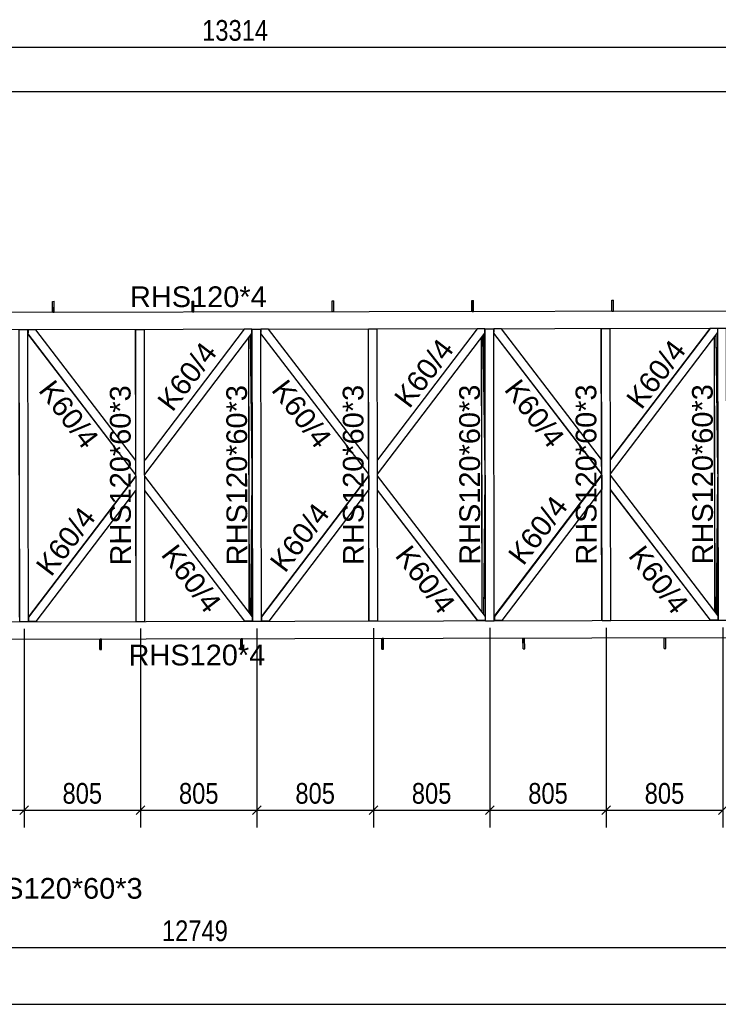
# Model space of a CAD drawing. Header units: millimetres. Extents: x 30 to 208467, y 44 to 15445.
# Tile 55 of 61: x 154220 to 159049, y 3604 to 10414. Entities that reach past the tile are written whole.
import ezdxf

# ---------------------------------------------------------------- set-up
doc = ezdxf.new("R2010")
doc.units = ezdxf.units.MM
doc.styles.add('Arial', font='ARIAL.TTF', dxfattribs={"height": 0.2})
doc.styles.add('Arial Narrow', font='ARIALN.TTF', dxfattribs={"height": 0.2})

# ---------------------------------------------------------------- blocks, each defined once
blk = doc.blocks.new('Part-14274 - 14199')
at = {"color": 7}
for p, q in [((159022.5, 8278.5), (159022.5, 8279.5)), ((159023.5, 8278.5), (159023.5, 8279.5)), ((159026.1, 6319.2), (159022.6, 8219.8)), ((159027.1, 6317.9), (159023.6, 8221.1)), ((159026.2, 6259.5), (159026.2, 6260.5)), ((159027.2, 6259.5), (159027.2, 6260.5))]:
    blk.add_line(p, q, dxfattribs=at)
blk = doc.blocks.new('Part-14403 - 14199')
at = {"color": 7}
for p, q in [((155817.6, 6298.5), (155827.1, 7243.3)), ((155827.3, 7155.4), (155827.1, 7243.3)), ((155818.7, 6297.1), (155827.3, 7155.4)), ((155817.8, 6253.5), (155817.8, 6254.5)), ((155818.2, 6253.5), (155818.2, 6254.5))]:
    blk.add_line(p, q, dxfattribs=at)
blk = doc.blocks.new('Part-14272 - 14199')
at = {"color": 7}
for p, q in [((155802.7, 8272.5), (155802.7, 8273.5)), ((155803.7, 8272.5), (155803.7, 8273.5)), ((155806.4, 6313.2), (155802.8, 8213.8)), ((155807.4, 6311.9), (155803.9, 8215.1)), ((155806.5, 6253.5), (155806.5, 6254.5)), ((155807.5, 6253.5), (155807.5, 6254.5))]:
    blk.add_line(p, q, dxfattribs=at)
blk = doc.blocks.new('Part-14273 - 14199')
at = {"color": 7}
for p, q in [((157412.6, 8275.5), (157412.6, 8276.5)), ((157413.6, 8275.5), (157413.6, 8276.5)), ((157416.3, 6316.2), (157412.7, 8216.8)), ((157417.3, 6314.9), (157413.7, 8218.1)), ((157416.4, 6256.5), (157416.4, 6257.5)), ((157417.4, 6256.5), (157417.4, 6257.5))]:
    blk.add_line(p, q, dxfattribs=at)
blk = doc.blocks.new('Part-14423 - 14199')
at = {"color": 7}
for p, q in [((159037.4, 6304.5), (159046.8, 7249.3)), ((159047, 7161.4), (159046.8, 7249.3)), ((159038.4, 6303.1), (159047, 7161.4)), ((159037.5, 6259.5), (159037.5, 6260.5)), ((159038, 6259.5), (159038, 6260.5))]:
    blk.add_line(p, q, dxfattribs=at)
blk = doc.blocks.new('Part-14413 - 14199')
at = {"color": 7}
for p, q in [((157427.5, 6301.5), (157437, 7246.3)), ((157437.1, 7158.4), (157437, 7246.3)), ((157428.5, 6300.1), (157437.1, 7158.4)), ((157427.6, 6256.5), (157427.6, 6257.5)), ((157428.1, 6256.5), (157428.1, 6257.5))]:
    blk.add_line(p, q, dxfattribs=at)
blk = doc.blocks.new('Part-14229 - 14199')
at = {"color": 7}
for p, q in [((154215.3, 8269.5), (154215.3, 8270.5)), ((154216.8, 8270.5), (154276.8, 8270.6)), ((154220.6, 6250.5), (154216.8, 8270.5)), ((154280.6, 6250.6), (154276.8, 8270.6)), ((154219, 6280.8), (154215.4, 8240.2)), ((154219.1, 6250.5), (154219.1, 6251.5)), ((154220.6, 6250.5), (154280.6, 6250.6))]:
    blk.add_line(p, q, dxfattribs=at)
blk = doc.blocks.new('Part-14230 - 14199')
at = {"color": 7}
for p, q in [((155825.2, 8272.5), (155825.2, 8273.5)), ((155828.9, 6283.8), (155825.2, 8243.2)), ((155826.7, 8273.5), (155886.7, 8273.6)), ((155830.5, 6253.5), (155826.7, 8273.5)), ((155890.5, 6253.6), (155886.7, 8273.6)), ((155829, 6253.5), (155829, 6254.5)), ((155830.5, 6253.5), (155890.5, 6253.6))]:
    blk.add_line(p, q, dxfattribs=at)
blk = doc.blocks.new('Part-14231 - 14199')
at = {"color": 7}
for p, q in [((157435.1, 8275.5), (157435.1, 8276.5)), ((157438.8, 6286.8), (157435.1, 8246.2)), ((157436.6, 8276.5), (157496.6, 8276.6)), ((157440.3, 6256.5), (157436.6, 8276.5)), ((157500.3, 6256.6), (157496.6, 8276.6)), ((157438.8, 6256.5), (157438.8, 6257.5)), ((157440.3, 6256.5), (157500.3, 6256.6))]:
    blk.add_line(p, q, dxfattribs=at)
blk = doc.blocks.new('Part-14232 - 14199')
at = {"color": 7}
for p, q in [((159044.9, 8278.5), (159044.9, 8279.5)), ((159048.6, 6289.8), (159045, 8249.2)), ((159046.4, 8279.5), (159106.4, 8279.6)), ((159050.2, 6259.5), (159046.4, 8279.5)), ((159110.2, 6259.6), (159106.4, 8279.6)), ((159048.7, 6259.5), (159048.7, 6260.5)), ((159050.2, 6259.5), (159110.2, 6259.6))]:
    blk.add_line(p, q, dxfattribs=at)
blk = doc.blocks.new('Part-60118 - 14199')
at = {"color": 7}
for p, q in [((158674, 6063.8), (158673.8, 6138.8)), ((158675.4, 6138.8), (158685.4, 6138.8)), ((158675.5, 6063.8), (158675.4, 6138.8)), ((158685.5, 6063.8), (158685.4, 6138.8)), ((158674, 6063.8), (158685.5, 6063.8))]:
    blk.add_line(p, q, dxfattribs=at)
blk = doc.blocks.new('Part-14445 - 14199')
at = {"color": 7}
for p, q in [((149084.5, 6240.9), (161804.7, 6264.7)), ((149084.8, 6120.9), (161804.9, 6144.7))]:
    blk.add_line(p, q, dxfattribs=at)
blk = doc.blocks.new('Part-14654 - 14199')
at = {"color": 7}
for p, q in [((155771.3, 8272.4), (155083.5, 7367.4)), ((155772.1, 8272.4), (155083.5, 7366.4)), ((155083.6, 7267.5), (155825.4, 8243.4)), ((155825.3, 8272.5), (155771.3, 8272.4)), ((155825.4, 8243.4), (155825.3, 8272.5))]:
    blk.add_line(p, q, dxfattribs=at)
blk = doc.blocks.new('Part-60022 - 14199')
at = {"color": 7}
for p, q in [((155749.2, 6058.4), (155749.1, 6133.4)), ((155750.6, 6133.4), (155760.6, 6133.4)), ((155750.7, 6058.4), (155750.6, 6133.4)), ((155760.7, 6058.4), (155760.6, 6133.4)), ((155749.2, 6058.4), (155760.7, 6058.4))]:
    blk.add_line(p, q, dxfattribs=at)
blk = doc.blocks.new('Part-14404 - 14199')
at = {"color": 7}
for p, q in [((155814, 8272.5), (155814, 8273.5)), ((155814.5, 8272.5), (155814.5, 8273.5)), ((155827, 7283.8), (155814, 8228.5)), ((155826.9, 7371.7), (155815.1, 8229.9)), ((155827, 7283.8), (155826.9, 7371.7))]:
    blk.add_line(p, q, dxfattribs=at)
blk = doc.blocks.new('Part-14414 - 14199')
at = {"color": 7}
for p, q in [((157423.9, 8275.5), (157423.9, 8276.5)), ((157424.4, 8275.5), (157424.3, 8276.5)), ((157436.9, 7286.8), (157423.9, 8231.5)), ((157436.7, 7374.7), (157424.9, 8232.9)), ((157436.9, 7286.8), (157436.7, 7374.7))]:
    blk.add_line(p, q, dxfattribs=at)
blk = doc.blocks.new('Part-14424 - 14199')
at = {"color": 7}
for p, q in [((159033.7, 8278.5), (159033.7, 8279.5)), ((159034.2, 8278.5), (159034.2, 8279.5)), ((159046.8, 7289.8), (159033.8, 8234.5)), ((159046.6, 7377.7), (159034.8, 8235.9)), ((159046.8, 7289.8), (159046.6, 7377.7))]:
    blk.add_line(p, q, dxfattribs=at)
blk = doc.blocks.new('Part-60611 - 14199')
at = {"color": 7}
for p, q in [((158312.5, 8398.2), (158312.4, 8473.2)), ((158312.4, 8473.2), (158323.9, 8473.2)), ((158314, 8398.2), (158313.9, 8473.2)), ((158324, 8398.2), (158323.9, 8473.2)), ((158314, 8398.2), (158324, 8398.2))]:
    blk.add_line(p, q, dxfattribs=at)
blk = doc.blocks.new('Part-14674 - 14199')
at = {"color": 7}
for p, q in [((157438.9, 6286.6), (156693.5, 7259.8)), ((157385.7, 6257.4), (156693.7, 7160.9)), ((157384.9, 6257.4), (156693.7, 7159.9)), ((157439, 6257.5), (157438.9, 6286.6)), ((157439, 6257.5), (157384.9, 6257.4))]:
    blk.add_line(p, q, dxfattribs=at)
blk = doc.blocks.new('Part-59321 - 14199')
at = {"color": 7}
for p, q in [((154774.3, 6056.6), (154774.2, 6131.6)), ((154775.7, 6131.6), (154785.7, 6131.6)), ((154775.8, 6056.6), (154775.7, 6131.6)), ((154785.8, 6056.6), (154785.7, 6131.6)), ((154774.3, 6056.6), (154785.8, 6056.6))]:
    blk.add_line(p, q, dxfattribs=at)
blk = doc.blocks.new('Part-60608 - 14199')
at = {"color": 7}
for p, q in [((157345.9, 8396.4), (157345.8, 8471.4)), ((157345.8, 8471.4), (157357.3, 8471.4)), ((157347.4, 8396.4), (157347.3, 8471.4)), ((157357.4, 8396.4), (157357.3, 8471.4)), ((157347.4, 8396.4), (157357.4, 8396.4))]:
    blk.add_line(p, q, dxfattribs=at)
blk = doc.blocks.new('Part-60054 - 14199')
at = {"color": 7}
for p, q in [((156724.1, 6060.2), (156724, 6135.2)), ((156725.5, 6135.2), (156735.5, 6135.2)), ((156725.7, 6060.2), (156725.5, 6135.2)), ((156735.7, 6060.2), (156735.5, 6135.2)), ((156724.1, 6060.2), (156735.7, 6060.2))]:
    blk.add_line(p, q, dxfattribs=at)
blk = doc.blocks.new('Part-14651 - 14199')
at = {"color": 7}
for p, q in [((155021.9, 7367.3), (155020.3, 8272)), ((155021.8, 8272), (155081.8, 8272.1)), ((155025.5, 6252), (155021.8, 8272)), ((155085.5, 6252.1), (155081.8, 8272.1)), ((155022.1, 7256.7), (155022.1, 7267.4)), ((155024, 6252), (155022.3, 7156.7)), ((155025.5, 6252), (155085.5, 6252.1))]:
    blk.add_line(p, q, dxfattribs=at)
blk = doc.blocks.new('Part-14652 - 14199')
at = {"color": 7}
for p, q in [((154280.6, 6280.9), (155022.5, 7257.2)), ((155023.3, 7257.2), (154281.2, 6280.7)), ((155022.5, 7257.2), (155023.3, 7257.2)), ((155023.3, 7257.2), (155023.5, 7158.2)), ((154334.5, 6251.7), (155023.5, 7158.2)), ((154280.6, 6280.7), (154281.2, 6280.7)), ((154280.6, 6274.1), (154281.1, 6274.1)), ((154281.2, 6251.6), (154281.1, 6274.1)), ((154281.2, 6280.7), (154281.2, 6251.6)), ((154280.6, 6251.6), (154281.2, 6251.6)), ((154334.5, 6251.7), (154281.2, 6251.6))]:
    blk.add_line(p, q, dxfattribs=at)
blk = doc.blocks.new('Part-14653 - 14199')
at = {"color": 7}
for p, q in [((154276.8, 8269.6), (154277.4, 8269.6)), ((154277.5, 8247.1), (154276.9, 8247.1)), ((154277.5, 8240.5), (154276.9, 8240.5)), ((154277.5, 8269.6), (154277.4, 8269.6)), ((154277.4, 8269.6), (154277.5, 8247.1)), ((154330.7, 8269.7), (154277.5, 8269.6)), ((154277.5, 8240.5), (154277.5, 8269.6)), ((155023.3, 7266.9), (154277.5, 8240.5)), ((155023.1, 7365.8), (154330.7, 8269.7)), ((155022.5, 7266.9), (154276.9, 8240.4)), ((155023.3, 7266.9), (155023.1, 7365.8)), ((155022.5, 7266.9), (155023.3, 7266.9))]:
    blk.add_line(p, q, dxfattribs=at)
blk = doc.blocks.new('Part-14655 - 14199')
at = {"color": 7}
for p, q in [((155829, 6283.6), (155083.7, 7256.8)), ((155775.8, 6254.4), (155083.9, 7157.9)), ((155775.1, 6254.4), (155083.9, 7156.9)), ((155829.1, 6254.5), (155829, 6283.6)), ((155829.1, 6254.5), (155775.1, 6254.4))]:
    blk.add_line(p, q, dxfattribs=at)
blk = doc.blocks.new('Part-14670 - 14199')
at = {"color": 7}
for p, q in [((156631.8, 7370.3), (156630.1, 8275)), ((156631.6, 8275), (156691.6, 8275.1)), ((156635.4, 6255), (156631.6, 8275)), ((156695.4, 6255.1), (156691.6, 8275.1)), ((156632, 7259.7), (156632, 7270.4)), ((156633.9, 6255), (156632.2, 7159.7)), ((156635.4, 6255), (156695.4, 6255.1))]:
    blk.add_line(p, q, dxfattribs=at)
blk = doc.blocks.new('Part-14671 - 14199')
at = {"color": 7}
for p, q in [((155890.4, 6283.9), (156632.4, 7260.2)), ((156633.2, 7260.2), (155891, 6283.7)), ((156632.4, 7260.2), (156633.2, 7260.2)), ((156633.2, 7260.2), (156633.3, 7161.2)), ((155944.4, 6254.7), (156633.3, 7161.2)), ((155890.4, 6283.7), (155891, 6283.7)), ((155890.4, 6277.1), (155891, 6277.1)), ((155891, 6283.7), (155891.1, 6254.6)), ((155891, 6254.6), (155891, 6277.1)), ((155890.5, 6254.6), (155891, 6254.6)), ((155944.4, 6254.7), (155891, 6254.6))]:
    blk.add_line(p, q, dxfattribs=at)
blk = doc.blocks.new('Part-14672 - 14199')
at = {"color": 7}
for p, q in [((155886.7, 8272.6), (155887.3, 8272.6)), ((155887.3, 8250.1), (155886.8, 8250.1)), ((155887.4, 8243.6), (155886.8, 8243.5)), ((156632.4, 7269.9), (155886.8, 8243.4)), ((155940.6, 8272.7), (155887.3, 8272.6)), ((155887.4, 8243.6), (155887.3, 8272.6)), ((155887.3, 8272.6), (155887.3, 8272.6)), ((155887.3, 8272.6), (155887.3, 8250.1)), ((156633.1, 7269.9), (155887.4, 8243.6)), ((156633, 7368.8), (155940.6, 8272.7)), ((156633.1, 7269.9), (156633, 7368.8)), ((156632.4, 7269.9), (156633.1, 7269.9))]:
    blk.add_line(p, q, dxfattribs=at)
blk = doc.blocks.new('Part-14673 - 14199')
at = {"color": 7}
for p, q in [((157381.2, 8275.4), (156693.3, 7370.4)), ((157381.9, 8275.4), (156693.3, 7369.4)), ((156693.5, 7270.5), (157435.3, 8246.4)), ((157435.2, 8275.5), (157381.2, 8275.4)), ((157435.3, 8246.4), (157435.2, 8275.5))]:
    blk.add_line(p, q, dxfattribs=at)
blk = doc.blocks.new('Part-14689 - 14199')
at = {"color": 7}
for p, q in [((158241.7, 7373.3), (158240, 8278)), ((158241.5, 8278), (158301.5, 8278.1)), ((158245.3, 6258), (158241.5, 8278)), ((158305.3, 6258.1), (158301.5, 8278.1)), ((158241.9, 7262.7), (158241.9, 7273.4)), ((158243.8, 6258), (158242.1, 7162.8)), ((158245.3, 6258), (158305.3, 6258.1))]:
    blk.add_line(p, q, dxfattribs=at)
blk = doc.blocks.new('Part-14690 - 14199')
at = {"color": 7}
for p, q in [((157500.3, 6286.9), (158242.3, 7263.2)), ((158243, 7263.2), (157500.9, 6286.7)), ((158242.3, 7263.2), (158243, 7263.2)), ((158243, 7263.2), (158243.2, 7164.3)), ((157554.2, 6257.7), (158243.2, 7164.3)), ((157500.3, 6286.7), (157500.9, 6286.7)), ((157500.3, 6280.1), (157500.9, 6280.1)), ((157500.9, 6286.7), (157501, 6257.6)), ((157500.9, 6257.6), (157500.9, 6280.1)), ((157500.3, 6257.6), (157500.9, 6257.6)), ((157554.2, 6257.7), (157500.9, 6257.6))]:
    blk.add_line(p, q, dxfattribs=at)
blk = doc.blocks.new('Part-14691 - 14199')
at = {"color": 7}
for p, q in [((157496.6, 8275.6), (157497.1, 8275.6)), ((157497.2, 8253.1), (157496.6, 8253.1)), ((157497.3, 8246.6), (157496.6, 8246.6)), ((158242.2, 7272.9), (157496.6, 8246.4)), ((157497.2, 8275.6), (157497.1, 8275.6)), ((157497.1, 8275.6), (157497.2, 8253.1)), ((157550.5, 8275.7), (157497.2, 8275.6)), ((157497.3, 8246.6), (157497.2, 8275.6)), ((158243, 7272.9), (157497.3, 8246.6)), ((158242.8, 7371.8), (157550.5, 8275.7)), ((158243, 7272.9), (158242.8, 7371.8)), ((158242.2, 7272.9), (158243, 7272.9))]:
    blk.add_line(p, q, dxfattribs=at)
blk = doc.blocks.new('Part-14692 - 14199')
at = {"color": 7}
for p, q in [((158991, 8278.4), (158303.2, 7373.4)), ((158991.8, 8278.4), (158303.2, 7372.4)), ((158303.4, 7273.5), (159045.1, 8249.4)), ((159045.1, 8278.5), (158991, 8278.4)), ((159045.1, 8249.4), (159045.1, 8278.5))]:
    blk.add_line(p, q, dxfattribs=at)
blk = doc.blocks.new('Part-14693 - 14199')
at = {"color": 7}
for p, q in [((159048.8, 6289.6), (158303.4, 7262.8)), ((158995.6, 6260.4), (158303.6, 7163.9)), ((158994.8, 6260.4), (158303.6, 7162.9)), ((159048.8, 6260.5), (159048.8, 6289.6)), ((159048.8, 6260.5), (158994.8, 6260.4))]:
    blk.add_line(p, q, dxfattribs=at)
blk = doc.blocks.new('Part-60523 - 14199')
at = {"color": 7}
for p, q in [((149080.6, 8380.9), (162365.5, 8405.7)), ((149080.8, 8260.9), (162365.7, 8285.7))]:
    blk.add_line(p, q, dxfattribs=at)
blk = doc.blocks.new('Part-60599 - 14199')
at = {"color": 7}
for p, q in [((154445.9, 8465.9), (154457.4, 8466)), ((154446.1, 8390.9), (154445.9, 8465.9)), ((154447.6, 8390.9), (154447.4, 8465.9)), ((154457.6, 8391), (154457.4, 8466)), ((154447.6, 8390.9), (154457.6, 8391))]:
    blk.add_line(p, q, dxfattribs=at)
blk = doc.blocks.new('Part-60605 - 14199')
at = {"color": 7}
for p, q in [((156379.1, 8469.5), (156390.7, 8469.6)), ((156379.3, 8394.6), (156379.1, 8469.5)), ((156380.8, 8394.6), (156380.7, 8469.6)), ((156390.8, 8394.6), (156390.7, 8469.6)), ((156380.8, 8394.6), (156390.8, 8394.6))]:
    blk.add_line(p, q, dxfattribs=at)
blk = doc.blocks.new('Part-60086 - 14199')
at = {"color": 7}
for p, q in [((157699.1, 6062), (157698.9, 6137)), ((157700.4, 6137), (157710.4, 6137)), ((157700.6, 6062), (157700.4, 6137)), ((157710.6, 6062), (157710.4, 6137)), ((157699.1, 6062), (157710.6, 6062))]:
    blk.add_line(p, q, dxfattribs=at)
blk = doc.blocks.new('Part-60602 - 14199')
at = {"color": 7}
for p, q in [((155412.5, 8467.7), (155424, 8467.8)), ((155412.7, 8392.7), (155412.5, 8467.7)), ((155414.2, 8392.8), (155414.1, 8467.8)), ((155424.2, 8392.8), (155424, 8467.8)), ((155414.2, 8392.8), (155424.2, 8392.8))]:
    blk.add_line(p, q, dxfattribs=at)
blk = doc.blocks.new('StraightDimension-93731 - 14199')
at = {"color": 174}
for p, q in [((156664.6, 6205.1), (156664.6, 4826.2)), ((157469.6, 6206.6), (157469.6, 4826.2)), ((156694.6, 4976.2), (156634.6, 4916.2)), ((157439.6, 4916.2), (157499.6, 4976.2)), ((156664.6, 4946.2), (157469.6, 4946.2))]:
    blk.add_line(p, q, dxfattribs=at)
at = {"color": 30, "style": 'Arial Narrow'}
blk.add_text('805', height=143.16, dxfattribs=at).set_placement((156930.3, 4991.2))
blk = doc.blocks.new('StraightDimension-28688 - 14199')
at = {"color": 174}
blk.add_line((149056.4, 3995.6), (161804.9, 3995.6), dxfattribs=at)
at = {"color": 30, "style": 'Arial Narrow'}
blk.add_text('12749', height=143.16, dxfattribs=at).set_placement((155202.7, 4040.6))
blk = doc.blocks.new('StraightDimension-93733 - 14199')
at = {"color": 174}
for p, q in [((155054.8, 6202.1), (155054.8, 4826.2)), ((155859.7, 6203.6), (155859.7, 4826.2)), ((155084.8, 4976.2), (155024.8, 4916.2)), ((155829.7, 4916.2), (155889.7, 4976.2)), ((155054.8, 4946.2), (155859.7, 4946.2))]:
    blk.add_line(p, q, dxfattribs=at)
at = {"color": 30, "style": 'Arial Narrow'}
blk.add_text('805', height=143.16, dxfattribs=at).set_placement((155320.5, 4991.2))
blk = doc.blocks.new('StraightDimension-77863 - 14199')
at = {"color": 174}
blk.add_line((149051.9, 10223.3), (162365.5, 10223.3), dxfattribs=at)
at = {"color": 30, "style": 'Arial Narrow'}
blk.add_text('13314', height=143.16, dxfattribs=at).set_placement((155480.7, 10268.3))
blk = doc.blocks.new('StraightDimension-93732 - 14199')
at = {"color": 174}
for p, q in [((155859.7, 6203.6), (155859.7, 4826.2)), ((156664.6, 6205.1), (156664.6, 4826.2)), ((155889.7, 4976.2), (155829.7, 4916.2)), ((156634.6, 4916.2), (156694.6, 4976.2)), ((155859.7, 4946.2), (156664.6, 4946.2))]:
    blk.add_line(p, q, dxfattribs=at)
at = {"color": 30, "style": 'Arial Narrow'}
blk.add_text('805', height=143.16, dxfattribs=at).set_placement((156125.4, 4991.2))
blk = doc.blocks.new('StraightDimension-28497 - 14199')
at = {"color": 174}
blk.add_line((143535.1, 9916.2), (162365.5, 9916.2), dxfattribs=at)
blk = doc.blocks.new('StraightDimension-28708 - 14199')
at = {"color": 174}
blk.add_line((142959, 3603.6), (161804.9, 3603.6), dxfattribs=at)
blk = doc.blocks.new('StraightDimension-93729 - 14199')
at = {"color": 174}
for p, q in [((158274.5, 6208.1), (158274.5, 4826.2)), ((159079.4, 6209.6), (159079.4, 4826.2)), ((158304.5, 4976.2), (158244.5, 4916.2)), ((159049.4, 4916.2), (159109.4, 4976.2)), ((158274.5, 4946.2), (159079.4, 4946.2))]:
    blk.add_line(p, q, dxfattribs=at)
at = {"color": 30, "style": 'Arial Narrow'}
blk.add_text('805', height=143.16, dxfattribs=at).set_placement((158540.2, 4991.2))
blk = doc.blocks.new('StraightDimension-93730 - 14199')
at = {"color": 174}
for p, q in [((157469.6, 6206.6), (157469.6, 4826.2)), ((158274.5, 6208.1), (158274.5, 4826.2)), ((157499.6, 4976.2), (157439.6, 4916.2)), ((158244.5, 4916.2), (158304.5, 4976.2)), ((157469.6, 4946.2), (158274.5, 4946.2))]:
    blk.add_line(p, q, dxfattribs=at)
at = {"color": 30, "style": 'Arial Narrow'}
blk.add_text('805', height=143.16, dxfattribs=at).set_placement((157735.3, 4991.2))
blk = doc.blocks.new('StraightDimension-93734 - 14199')
at = {"color": 174}
for p, q in [((154249.8, 6200.6), (154249.8, 4826.2)), ((155054.8, 6202.1), (155054.8, 4826.2)), ((154279.8, 4976.2), (154219.8, 4916.2)), ((155024.8, 4916.2), (155084.8, 4976.2)), ((154249.8, 4946.2), (155054.8, 4946.2))]:
    blk.add_line(p, q, dxfattribs=at)
at = {"color": 30, "style": 'Arial Narrow'}
blk.add_text('805', height=143.16, dxfattribs=at).set_placement((154515.5, 4991.2))
blk = doc.blocks.new('StraightDimension-93735 - 14199')
at = {"color": 174}
for p, q in [((153444.9, 6199.1), (153444.9, 4826.2)), ((154249.8, 6200.6), (154249.8, 4826.2)), ((153474.9, 4976.2), (153414.9, 4916.2)), ((154219.8, 4916.2), (154279.8, 4976.2)), ((153444.9, 4946.2), (154249.8, 4946.2))]:
    blk.add_line(p, q, dxfattribs=at)
at = {"color": 30, "style": 'Arial Narrow'}
blk.add_text('805', height=143.16, dxfattribs=at).set_placement((153710.6, 4991.2))
blk = doc.blocks.new('Mark-17663 - 14199')
at = {"color": 30, "style": 'Arial'}
blk.add_text('K60/4', height=143.26, rotation=307.44831, dxfattribs=at).set_placement((157563.5, 7854.8))
blk = doc.blocks.new('Mark-61451 - 14199')
at = {"color": 30, "style": 'Arial'}
blk.add_text('RHS120*4', height=143.26, dxfattribs=at).set_placement((154981.7, 8426.1))
blk = doc.blocks.new('Mark-61359 - 14199')
at = {"color": 136}
for p, q in [((153477.6, 5224.4), (153793.2, 4514.1)), ((153477.6, 5224.4), (153505.5, 5100)), ((153551.2, 5120.3), (153477.6, 5224.4))]:
    blk.add_line(p, q, dxfattribs=at)
at = {"color": 30, "style": 'Arial'}
blk.add_text('RHS120*60*3', height=143.262, dxfattribs=at).set_placement((153823.2, 4334.1))
blk = doc.blocks.new('Mark-27836 - 14199')
at = {"color": 30, "style": 'Arial'}
blk.add_text('RHS120*60*3', height=143.262, rotation=90.10907, dxfattribs=at).set_placement((154988.3, 6639.2))
blk = doc.blocks.new('Mark-17659 - 14199')
at = {"color": 30, "style": 'Arial'}
blk.add_text('K60/4', height=143.26, rotation=307.44831, dxfattribs=at).set_placement((155953.7, 7851.7))
blk = doc.blocks.new('Mark-17658 - 14199')
at = {"color": 30, "style": 'Arial'}
blk.add_text('K60/4', height=143.26, rotation=52.76368, dxfattribs=at).set_placement((156053.5, 6581.1))
blk = doc.blocks.new('Mark-17654 - 14199')
at = {"color": 30, "style": 'Arial'}
blk.add_text('K60/4', height=143.26, rotation=52.76368, dxfattribs=at).set_placement((154436.4, 6554.8))
blk = doc.blocks.new('Mark-17661 - 14199')
at = {"color": 30, "style": 'Arial'}
blk.add_text('K60/4', height=143.26, rotation=307.44831, dxfattribs=at).set_placement((156808.4, 6705.9))
blk = doc.blocks.new('Mark-17660 - 14199')
at = {"color": 30, "style": 'Arial'}
blk.add_text('K60/4', height=143.26, rotation=52.76368, dxfattribs=at).set_placement((156912.9, 7717.7))
blk = doc.blocks.new('Mark-17662 - 14199')
at = {"color": 30, "style": 'Arial'}
blk.add_text('K60/4', height=143.26, rotation=52.76368, dxfattribs=at).set_placement((157700.8, 6631.1))
blk = doc.blocks.new('Mark-27870 - 14199')
at = {"color": 30, "style": 'Arial'}
blk.add_text('RHS120*60*3', height=143.262, rotation=90.10907, dxfattribs=at).set_placement((159013, 6646.7))
blk = doc.blocks.new('Mark-17655 - 14199')
at = {"color": 30, "style": 'Arial'}
blk.add_text('K60/4', height=143.26, rotation=307.44831, dxfattribs=at).set_placement((154343.8, 7848.7))
blk = doc.blocks.new('Mark-17656 - 14199')
at = {"color": 30, "style": 'Arial'}
blk.add_text('K60/4', height=143.26, rotation=52.76368, dxfattribs=at).set_placement((155275.4, 7694.6))
blk = doc.blocks.new('Mark-17657 - 14199')
at = {"color": 30, "style": 'Arial'}
blk.add_text('K60/4', height=143.26, rotation=307.44831, dxfattribs=at).set_placement((155191.1, 6712.6))
blk = doc.blocks.new('Mark-17664 - 14199')
at = {"color": 30, "style": 'Arial'}
blk.add_text('K60/4', height=143.26, rotation=52.76368, dxfattribs=at).set_placement((158517.3, 7710.2))
blk = doc.blocks.new('Mark-17665 - 14199')
at = {"color": 30, "style": 'Arial'}
blk.add_text('K60/4', height=143.26, rotation=307.44831, dxfattribs=at).set_placement((158421.4, 6704.8))
blk = doc.blocks.new('Mark-27852 - 14199')
at = {"color": 30, "style": 'Arial'}
blk.add_text('RHS120*60*3', height=143.262, rotation=90.10907, dxfattribs=at).set_placement((158208, 6645.2))
blk = doc.blocks.new('Mark-27467 - 14199')
at = {"color": 30, "style": 'Arial'}
blk.add_text('RHS120*4', height=143.26, rotation=0.10886, dxfattribs=at).set_placement((154971.8, 5946.9))
blk = doc.blocks.new('Mark-27840 - 14199')
at = {"color": 30, "style": 'Arial'}
blk.add_text('RHS120*60*3', height=143.262, rotation=90.10907, dxfattribs=at).set_placement((155793.2, 6640.7))
blk = doc.blocks.new('Mark-27844 - 14199')
at = {"color": 30, "style": 'Arial'}
blk.add_text('RHS120*60*3', height=143.262, rotation=90.10907, dxfattribs=at).set_placement((156598.2, 6642.2))
blk = doc.blocks.new('Mark-27848 - 14199')
at = {"color": 30, "style": 'Arial'}
blk.add_text('RHS120*60*3', height=143.26171875, rotation=90.1090724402, dxfattribs=at).set_placement((157403.100229, 6643.678031))

msp = doc.modelspace()

# ---------------------------------------------------------------- block references
for name in ['StraightDimension-77863 - 14199', 'StraightDimension-28497 - 14199', 'Mark-61451 - 14199', 'Part-60599 - 14199', 'Part-60602 - 14199', 'Part-60605 - 14199', 'Part-60608 - 14199', 'Part-60611 - 14199', 'Part-60523 - 14199', 'Part-14229 - 14199', 'Part-14653 - 14199', 'Part-14651 - 14199', 'Part-14654 - 14199', 'Part-14272 - 14199', 'Part-14404 - 14199', 'Part-14230 - 14199', 'Part-14672 - 14199', 'Part-14670 - 14199', 'Part-14673 - 14199', 'Part-14273 - 14199', 'Part-14414 - 14199', 'Part-14231 - 14199', 'Part-14691 - 14199', 'Part-14689 - 14199', 'Part-14692 - 14199', 'Part-14274 - 14199', 'Part-14424 - 14199', 'Part-14232 - 14199', 'Mark-17656 - 14199', 'Mark-17660 - 14199', 'Mark-17664 - 14199', 'Mark-17655 - 14199', 'Mark-17659 - 14199', 'Mark-17663 - 14199', 'Mark-27836 - 14199', 'Mark-27840 - 14199', 'Mark-27844 - 14199', 'Mark-27848 - 14199', 'Mark-27852 - 14199', 'Mark-27870 - 14199', 'Part-14652 - 14199', 'Part-14655 - 14199', 'Part-14403 - 14199', 'Part-14671 - 14199', 'Part-14674 - 14199', 'Part-14413 - 14199', 'Part-14690 - 14199', 'Part-14693 - 14199', 'Part-14423 - 14199', 'Mark-17658 - 14199', 'Mark-17662 - 14199', 'Mark-17654 - 14199', 'Mark-17657 - 14199', 'Mark-17661 - 14199', 'Mark-17665 - 14199', 'Part-14445 - 14199', 'StraightDimension-93735 - 14199', 'StraightDimension-93734 - 14199', 'StraightDimension-93733 - 14199', 'StraightDimension-93732 - 14199', 'StraightDimension-93731 - 14199', 'StraightDimension-93730 - 14199', 'StraightDimension-93729 - 14199', 'Part-59321 - 14199', 'Part-60022 - 14199', 'Part-60054 - 14199', 'Part-60086 - 14199', 'Part-60118 - 14199', 'StraightDimension-28708 - 14199', 'StraightDimension-28688 - 14199', 'Mark-27467 - 14199', 'Mark-61359 - 14199']:
    msp.add_blockref(name, (0, 0))

doc.saveas('drawing.dxf')
